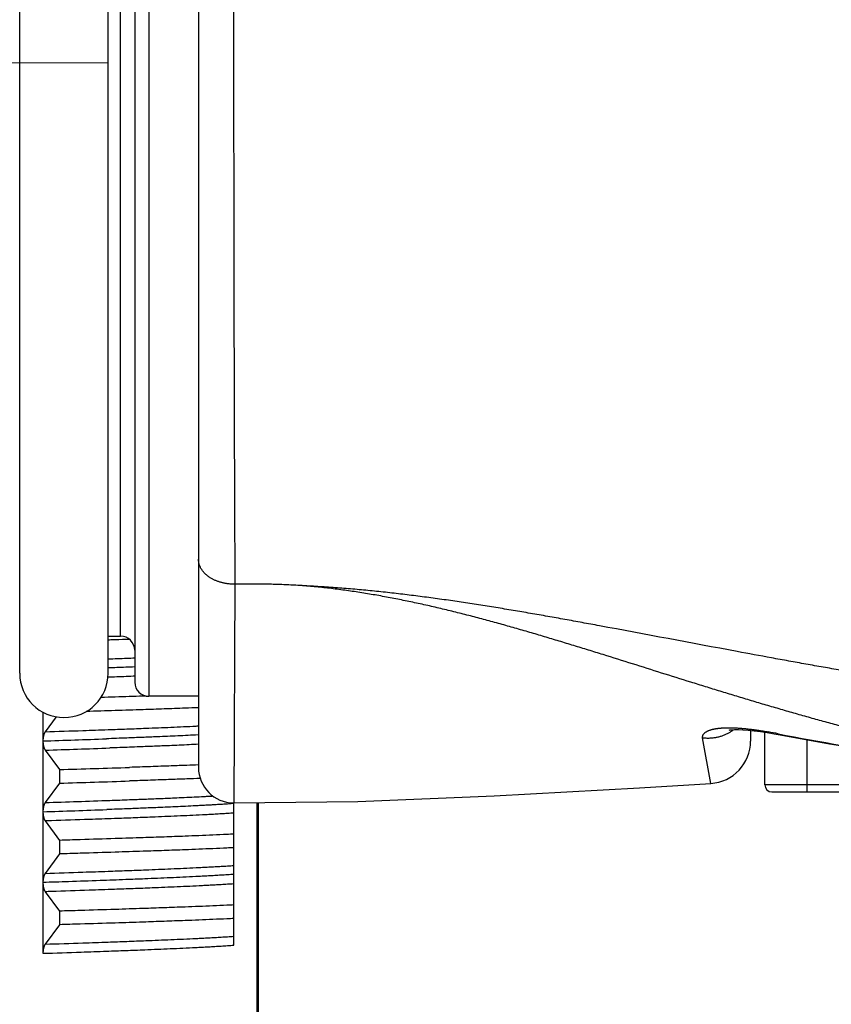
# Model space of a CAD drawing. Header units: millimetres. Extents: x 0 to 594, y 0 to 420.
# Tile 70 of 118: x 278 to 289, y 243 to 257. Entities that reach past the tile are written whole.
import ezdxf

# ---------------------------------------------------------------- set-up
doc = ezdxf.new("R2010")
doc.units = ezdxf.units.MM
doc.header["$LTSCALE"] = 0.257233
doc.linetypes.add('CENTER', pattern=[50.8, 31.75, -6.35, 6.35, -6.35])
doc.layers.add('NoLayerName_001', color=7, linetype='Continuous')
doc.styles.get("Standard").update_dxf_attribs({"font": 'txt', "bigfont": 'extfont2'})
doc.dimstyles.get("Standard").update_dxf_attribs({"dimtxt": 2.5, "dimasz": 2.5, "dimexe": 1, "dimexo": 1, "dimtad": 1, "dimdec": 3, "dimzin": 0, "dimdsep": 46, "dimtxsty": 'Standard', "dimcen": 2.5, "dimadec": 3, "dimazin": 0, "dimtfac": 0.75, "dimtdec": 3, "dimtmove": 0, "dimatfit": 3, "dimfxl": 1, "dimarcsym": 0})

# ---------------------------------------------------------------- blocks, each defined once
blk = doc.blocks.new('_OPEN30')
at = {"color": 0, "linetype": 'ByBlock', "lineweight": -2}
for p, q in [((-1, 0.267949), (0, 0)), ((0, 0), (-1, -0.267949)), ((0, 0), (-1, 0))]:
    blk.add_line(p, q, dxfattribs=at)
blk = doc.blocks.new('*D69')
at = {"layer": 'Defpoints', "color": 0}
for p in [(262.133, 293.661), (262.133, 221.952), (387.133, 200.452)]:
    blk.add_point(p, dxfattribs=at)
at = {"layer": 'NoLayerName_001', "color": 0, "linetype": 'Continuous', "lineweight": 13}
for p, q in [((262.133, 223.366), (262.133, 295.075)), ((387.133, 201.866), (387.133, 295.075)), ((385.012, 293.661), (264.254, 293.661))]:
    blk.add_line(p, q, dxfattribs=at)
at = {"layer": 'NoLayerName_001', "color": 0, "lineweight": 13, "xscale": 2.121340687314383, "yscale": 2.121340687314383, "zscale": 2.121340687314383, "rotation": 180}
blk.add_blockref('_OPEN30', (262.133, 293.661), dxfattribs=at)
at = {"layer": 'NoLayerName_001', "color": 0, "lineweight": 13, "xscale": 2.121340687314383, "yscale": 2.121340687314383, "zscale": 2.121340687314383}
blk.add_blockref('_OPEN30', (387.133, 293.661), dxfattribs=at)
at = {"layer": 'NoLayerName_001', "color": 0, "lineweight": 13, "insert": (324.633, 297.55), "char_height": 4.9498, "attachment_point": 5}
blk.add_mtext('\\W0.8000;Ｌ', dxfattribs=at)
blk = doc.blocks.new('*D70')
at = {"layer": 'Defpoints', "color": 0}
for p in [(262.133, 284.227), (357.133, 223.952), (262.133, 221.952)]:
    blk.add_point(p, dxfattribs=at)
at = {"layer": 'NoLayerName_001', "color": 0, "linetype": 'Continuous', "lineweight": 13}
for p, q in [((262.133, 223.366), (262.133, 285.641)), ((357.133, 225.366), (357.133, 285.641)), ((355.012, 284.227), (264.254, 284.227))]:
    blk.add_line(p, q, dxfattribs=at)
at = {"layer": 'NoLayerName_001', "color": 0, "lineweight": 13, "xscale": 2.121340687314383, "yscale": 2.121340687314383, "zscale": 2.121340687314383, "rotation": 180}
blk.add_blockref('_OPEN30', (262.133, 284.227), dxfattribs=at)
at = {"layer": 'NoLayerName_001', "color": 0, "lineweight": 13, "xscale": 2.121340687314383, "yscale": 2.121340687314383, "zscale": 2.121340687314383}
blk.add_blockref('_OPEN30', (357.133, 284.227), dxfattribs=at)
at = {"layer": 'NoLayerName_001', "color": 0, "lineweight": 13, "insert": (309.633, 288.116), "char_height": 4.94979, "attachment_point": 5}
blk.add_mtext('\\W0.8000;ＬＬ', dxfattribs=at)

msp = doc.modelspace()

# ---------------------------------------------------------------- linework, layer by layer
at = {"layer": 'NoLayerName_001', "color": 7, "linetype": 'Continuous', "lineweight": 25}
for p, q in [((280.1329, 266.251), (280.1329, 246.3455)), ((279.2329, 265.0513), (279.2329, 247.5513)), ((277.6079, 247.6763), (277.6079, 264.9263)), ((278.8579, 247.6763), (278.8579, 264.9263)), ((278.8579, 248.2013), (279.0329, 248.2013)), ((280.1329, 247.3513), (279.4329, 247.3513)), ((277.9362, 247.1262), (277.9362, 246.7224)), ((278.1219, 247.0612), (277.9679, 246.8509)), ((287.9329, 246.8705), (287.9329, 246.7198)), ((288.1329, 246.1013), (288.1329, 246.8444)), ((288.2662, 246.822), (288.3207, 246.8119)), ((277.9362, 246.7211), (277.9362, 244.7223)), ((277.9679, 246.5911), (278.1687, 246.3169)), ((278.1687, 246.3169), (278.1687, 246.1252)), ((278.1687, 246.1252), (277.9679, 245.8509)), ((288.2329, 246.0013), (295.4617, 246.0013)), ((280.6329, 244.8364), (280.6329, 245.846)), ((280.9829, 240.7401), (280.9829, 245.8503)), ((277.9679, 245.5911), (278.1687, 245.3169)), ((278.1687, 245.3169), (278.1687, 245.1252)), ((278.1687, 245.1252), (277.9679, 244.8509)), ((280.6329, 243.8364), (280.6329, 244.8353)), ((277.9362, 244.7197), (277.9362, 243.721)), ((277.9679, 244.5911), (278.1687, 244.3169)), ((278.1687, 244.3169), (278.1687, 244.1252)), ((278.1687, 244.1252), (277.9679, 243.8509))]:
    msp.add_line(p, q, dxfattribs=at)
at = {"layer": 'NoLayerName_001', "color": 8, "linetype": 'Continuous', "lineweight": 25}
for p, q in [((279.4329, 265.2513), (279.4329, 247.3513)), ((279.0329, 248.2013), (279.0329, 264.4013)), ((280.6473, 248.9356), (280.6304, 245.846)), ((287.3682, 246.1208), (287.255, 246.767)), ((288.3226, 246.8219), (288.3207, 246.8119)), ((288.7329, 246.0013), (288.7329, 246.7382)), ((293.877, 246.1013), (288.1329, 246.1013)), ((280.9605, 240.7353), (280.9605, 245.85))]:
    msp.add_line(p, q, dxfattribs=at)
at = {"layer": 'NoLayerName_001', "color": 2, "linetype": 'CENTER', "lineweight": 13}
msp.add_line((278.8579, 256.3013), (264.2829, 256.3013), dxfattribs=at)
at = {"layer": 'NoLayerName_001', "color": 7, "linetype": 'Continuous', "lineweight": 25}
for points in [[(287.6287, 246.8743), (287.6279, 246.874), (287.6401, 246.8761), (287.6662, 246.879), (287.7063, 246.8812), (287.7593, 246.8815), (287.8237, 246.8793), (287.8982, 246.874), (287.9811, 246.8655), (288.071, 246.8539), (288.1665, 246.8393), (288.2662, 246.822)], [(288.3207, 246.8119), (289.0479, 246.682), (289.9199, 246.5479), (290.8388, 246.4304), (291.8045, 246.3304), (292.1342, 246.3012)], [(280.6304, 245.846), (282.3822, 245.8674), (284.3081, 245.9448), (286.3633, 246.0609), (287.3682, 246.1208)]]:
    msp.add_lwpolyline(points, dxfattribs=at)
at = {"layer": 'NoLayerName_001', "color": 8, "linetype": 'Continuous', "lineweight": 25}
for centre, radius, start, end in [((1859.5253, 256.3448), 1578.8954, 179.812381, 180.268871), ((270.8517, 468.7075), 222.0995, 271.827937, 272.059528), ((286.9462, 239.901), 7.0565, 78.75204, 79.90516), ((294.263, 276.8936), 30.6527, 258.82562, 262.24169), ((270.6902, 477.5816), 231.1051, 271.804587, 272.030955), ((269.9882, 497.8116), 252.087, 271.813974, 272.0215), ((270.8669, 467.252), 221.6437, 271.827746, 272.061336)]:
    msp.add_arc(centre, radius, start, end, dxfattribs=at)
at = {"layer": 'NoLayerName_001', "color": 7, "linetype": 'Continuous', "lineweight": 25}
for centre, radius, start, end in [((279.0329, 248.0013), 0.2, 0, 90), ((278.2329, 247.6763), 0.625, 180, 0), ((279.4329, 247.5513), 0.2, 180, 270), ((287.3329, 246.7198), 0.6, 273.36418, 0), ((270.3819, 514.9472), 268.7432, 271.66035, 271.871731), ((280.6329, 246.346), 0.5, 180, 269.70993), ((270.3819, 514.7555), 268.7432, 271.66035, 271.871731), ((288.2329, 246.1013), 0.1, 180, 270)]:
    msp.add_arc(centre, radius, start, end, dxfattribs=at)
at = {"layer": 'NoLayerName_001', "color": 8, "linetype": 'Continuous', "lineweight": 25}
for points, knots in [([(280.6473, 248.9354), (280.6408, 248.9354), (280.6277, 248.9353), (280.6081, 248.9358), (280.5885, 248.9368), (280.5689, 248.9384), (280.5493, 248.9405), (280.5298, 248.9432), (280.5104, 248.9464), (280.4911, 248.9502), (280.4719, 248.9546), (280.4528, 248.9595), (280.4339, 248.9649), (280.4152, 248.971), (280.3966, 248.9777), (280.3783, 248.9849), (280.3603, 248.9928), (280.3426, 249.0014), (280.3252, 249.0106), (280.3081, 249.0205), (280.2915, 249.031), (280.2752, 249.0423), (280.2594, 249.0543), (280.2442, 249.0669), (280.2296, 249.0803), (280.2157, 249.0944), (280.2026, 249.1091), (280.1903, 249.1245), (280.179, 249.1406), (280.1687, 249.1574), (280.1596, 249.1748), (280.1516, 249.1928), (280.1449, 249.2113), (280.1397, 249.2302), (280.1359, 249.2495), (280.1334, 249.2691), (280.1332, 249.2822), (280.1329, 249.2887)], [0, 0, 0, 0, 0.01960887, 0.03923831, 0.05888456, 0.07854416, 0.09821394, 0.11789114, 0.13757343, 0.15725896, 0.17694642, 0.19663511, 0.21632418, 0.23601003, 0.25568995, 0.2753635, 0.29503271, 0.31470223, 0.33437948, 0.35407479, 0.37380158, 0.3935747, 0.41338406, 0.43320069, 0.45300098, 0.4727683, 0.49249394, 0.51217822, 0.53183148, 0.55147485, 0.57112201, 0.59076879, 0.61041963, 0.6300892, 0.6497689, 0.66942942, 0.68904799, 0.68904799, 0.68904799, 0.68904799]), ([(281.6331, 248.912), (281.6167, 248.9131), (281.5839, 248.9152), (281.5347, 248.9182), (281.4854, 248.9209), (281.4362, 248.9235), (281.3869, 248.9258), (281.3377, 248.928), (281.2884, 248.9299), (281.2391, 248.9316), (281.1898, 248.9331), (281.1405, 248.9345), (281.0912, 248.9355), (281.0419, 248.9364), (280.9925, 248.9371), (280.9432, 248.9375), (280.8939, 248.9377), (280.8446, 248.9377), (280.7952, 248.9375), (280.7459, 248.9371), (280.6966, 248.9364), (280.6638, 248.9358), (280.6473, 248.9355)], [0, 0, 0, 0, 0.04931205, 0.09862397, 0.14793645, 0.19725019, 0.24656594, 0.29588422, 0.34520477, 0.39452709, 0.44385072, 0.49317523, 0.54250018, 0.59182518, 0.64114984, 0.69047382, 0.73979677, 0.78911839, 0.83843838, 0.88775646, 0.93707241, 0.98638598, 0.98638598, 0.98638598, 0.98638598]), ([(284.8227, 248.5226), (284.7414, 248.5365), (284.5789, 248.5645), (284.3349, 248.6047), (284.0907, 248.6437), (283.8462, 248.6811), (283.6014, 248.7167), (283.3563, 248.7503), (283.1109, 248.7818), (282.8652, 248.8108), (282.6192, 248.8373), (282.373, 248.8609), (282.1264, 248.8814), (281.8797, 248.8991), (281.7151, 248.9074), (281.6328, 248.912)], [0, 0, 0, 0, 0.2472998, 0.4946013, 0.7419093, 0.9892319, 1.236581, 1.4839709, 1.7313929, 1.9788213, 2.2262357, 2.4736227, 2.7209761, 2.9682979, 3.2155984, 3.2155984, 3.2155984, 3.2155984]), ([(283.1328, 248.6852), (283.062, 248.6996), (282.9205, 248.7291), (282.7073, 248.7689), (282.4935, 248.8057), (282.2792, 248.8387), (282.0643, 248.8676), (281.849, 248.8928), (281.705, 248.9053), (281.6331, 248.912)], [0, 0, 0, 0, 0.2168169, 0.4336866, 0.6505668, 0.8674222, 1.0842311, 1.3009862, 1.5176958, 1.5176958, 1.5176958, 1.5176958]), ([(292.1332, 246.3036), (292.0619, 246.315), (291.9192, 246.3372), (291.7055, 246.3733), (291.492, 246.411), (291.279, 246.4506), (291.0662, 246.4919), (290.8538, 246.5351), (290.6418, 246.58), (290.4302, 246.6267), (290.2189, 246.6751), (290.008, 246.7251), (289.7975, 246.7766), (289.5874, 246.8295), (289.3776, 246.8839), (289.1682, 246.9396), (288.9591, 246.9966), (288.7503, 247.0547), (288.5418, 247.1138), (288.3336, 247.174), (288.1257, 247.235), (287.918, 247.2969), (287.7106, 247.3595), (287.5033, 247.4228), (287.2962, 247.4866), (287.0203, 247.5722), (286.5378, 247.7235), (286.0556, 247.8757), (285.6417, 248.0044), (285.4347, 248.0682), (285.2273, 248.1313), (285.0198, 248.1936), (284.8119, 248.2549), (284.6037, 248.315), (284.3951, 248.3737), (284.1861, 248.4309), (283.9765, 248.4862), (283.7665, 248.5397), (283.5559, 248.5908), (283.3448, 248.6398), (283.2034, 248.6699), (283.1328, 248.6852)], [0, 0, 0, 0, 0.2167048, 0.4334218, 0.6501475, 0.8668781, 1.08361, 1.3003392, 1.5170623, 1.733781, 1.9504981, 2.1672153, 2.3839326, 2.6006485, 2.8173602, 3.0340679, 3.2507747, 3.4674822, 3.6841907, 3.9008991, 4.1176051, 4.3343076, 4.5510084, 4.7677088, 4.9844093, 5.2011096, 5.634506, 6.5012945, 6.7179978, 6.9347066, 7.1514178, 7.3681274, 7.5848335, 7.8015371, 8.0182422, 8.2349557, 8.4516769, 8.6684004, 8.8851271, 9.1018651, 9.3186304, 9.3186304, 9.3186304, 9.3186304]), ([(296.3308, 247.0152), (296.2483, 247.0173), (296.0835, 247.0212), (295.8363, 247.0285), (295.5891, 247.0366), (295.342, 247.046), (295.0949, 247.0565), (294.8479, 247.0682), (294.6009, 247.0812), (294.354, 247.0956), (294.1072, 247.1113), (293.8605, 247.1285), (293.6138, 247.1471), (293.3673, 247.1672), (293.121, 247.1887), (292.8747, 247.2116), (292.6286, 247.236), (292.3826, 247.2619), (292.1369, 247.2892), (291.8912, 247.318), (291.6458, 247.3483), (291.4005, 247.38), (291.1555, 247.4131), (290.9106, 247.4476), (290.6659, 247.4833), (290.4213, 247.5202), (290.177, 247.5582), (289.9328, 247.5973), (289.6887, 247.6373), (289.4448, 247.6783), (289.2011, 247.7201), (288.9574, 247.7626), (288.7139, 247.8058), (288.4705, 247.8496), (288.1461, 247.9087), (287.2545, 248.0736), (286.3638, 248.2434), (285.553, 248.3925), (285.3097, 248.4366), (285.0663, 248.4802), (284.9039, 248.5084), (284.8227, 248.5226)], [0, 0, 0, 0, 0.2473019, 0.4946099, 0.7419212, 0.9892339, 1.2365468, 1.4838597, 1.7311734, 1.9784894, 2.2258087, 2.4731299, 2.7204513, 2.9677718, 3.2150901, 3.4624054, 3.7097169, 3.9570242, 4.2043279, 4.4516293, 4.6989297, 4.9462303, 5.1935319, 5.4408345, 5.688137, 5.9354385, 6.182741, 6.4300456, 6.6773528, 6.9246619, 7.1719717, 7.4192801, 7.6665845, 7.9138854, 8.1611842, 8.6557799, 10.6341628, 10.8814609, 11.1287597, 11.3760599, 11.6233601, 11.6233601, 11.6233601, 11.6233601]), ([(278.8579, 247.8807), (278.9463, 247.8839), (279.0713, 247.8883), (279.1963, 247.8931), (279.2329, 247.8944)], [0, 0, 0, 0, 0.2653594, 0.37525173, 0.37525173, 0.37525173, 0.37525173]), ([(279.2329, 247.7665), (279.1904, 247.7648), (279.0654, 247.76), (278.9404, 247.7555), (278.8579, 247.7524)], [0, 0, 0, 0, 0.12781859, 0.37526318, 0.37526318, 0.37526318, 0.37526318]), ([(279.2329, 247.6346), (279.226, 247.6343), (279.1301, 247.6307), (279.0043, 247.6261), (278.8855, 247.6218), (278.8555, 247.6208)], [0, 0, 0, 0, 0.02097969, 0.28772216, 0.37772871, 0.37772871, 0.37772871, 0.37772871]), ([(277.9679, 246.8509), (278.1456, 246.8567), (278.4419, 246.8662), (278.8269, 246.8795), (279.1231, 246.8902), (279.3601, 246.8993), (279.5674, 246.9076), (279.745, 246.915), (279.9227, 246.9229), (280.052, 246.929), (280.1221, 246.9325), (280.1329, 246.933)], [0, 0, 0, 0, 0.5334838, 0.8891401, 1.1558827, 1.4226248, 1.6004525, 1.7782801, 1.9561081, 2.1339375, 2.1666064, 2.1666064, 2.1666064, 2.1666064]), ([(287.255, 246.767), (287.2547, 246.7709), (287.2536, 246.7787), (287.2551, 246.7906), (287.2584, 246.802), (287.2639, 246.8125), (287.2708, 246.8221), (287.2788, 246.8308), (287.2877, 246.8386), (287.2972, 246.8455), (287.3072, 246.8518), (287.3175, 246.8574), (287.328, 246.8626), (287.3388, 246.8672), (287.3498, 246.8715), (287.3608, 246.8754), (287.372, 246.8789), (287.3833, 246.8821), (287.3947, 246.8851), (287.4061, 246.8878), (287.4176, 246.8903), (287.4291, 246.8925), (287.4406, 246.8946), (287.4522, 246.8964), (287.4638, 246.8981), (287.4754, 246.8996), (287.4871, 246.901), (287.4988, 246.9022), (287.5104, 246.9033), (287.5221, 246.9043), (287.5338, 246.9051), (287.5455, 246.9058), (287.5572, 246.9065), (287.569, 246.907), (287.5807, 246.9074), (287.5924, 246.9077), (287.6042, 246.9079), (287.6159, 246.908), (287.6276, 246.908), (287.6394, 246.908), (287.6472, 246.9078), (287.6511, 246.9078)], [0, 0, 0, 0, 0.01178491, 0.02364373, 0.03545488, 0.0472347, 0.05906146, 0.07087613, 0.08263678, 0.09439451, 0.10616193, 0.11791704, 0.12965749, 0.14139586, 0.15313694, 0.16487834, 0.17661413, 0.18834619, 0.20007776, 0.21181032, 0.22354375, 0.23527644, 0.24700641, 0.25873456, 0.27046218, 0.28219014, 0.29391883, 0.30564823, 0.31737793, 0.32910731, 0.34083651, 0.35256605, 0.36429629, 0.37602752, 0.38775992, 0.39949353, 0.41122835, 0.42296423, 0.43470097, 0.44643826, 0.45817572, 0.45817572, 0.45817572, 0.45817572]), ([(287.255, 246.767), (287.2627, 246.7662), (287.2779, 246.7643), (287.3009, 246.7628), (287.324, 246.762), (287.3471, 246.7621), (287.3702, 246.7631), (287.3933, 246.7649), (287.4163, 246.7676), (287.4392, 246.7711), (287.462, 246.7756), (287.4845, 246.7808), (287.5069, 246.787), (287.529, 246.794), (287.5508, 246.8018), (287.5723, 246.8105), (287.5935, 246.8199), (287.6142, 246.8301), (287.6346, 246.8411), (287.6544, 246.8529), (287.6739, 246.8653), (287.6863, 246.8743), (287.6926, 246.8787)], [0, 0, 0, 0, 0.02300703, 0.04605171, 0.06912971, 0.09223637, 0.11536691, 0.13851658, 0.16168086, 0.18485564, 0.20803734, 0.23122315, 0.25441083, 0.27759706, 0.30077762, 0.32394779, 0.34710261, 0.370237, 0.393346, 0.4164249, 0.43946949, 0.46247618, 0.46247618, 0.46247618, 0.46247618]), ([(287.6511, 246.9078), (287.655, 246.9077), (287.6628, 246.9076), (287.6746, 246.9073), (287.6863, 246.9069), (287.698, 246.9065), (287.7097, 246.906), (287.7176, 246.9056), (287.7215, 246.9054)], [0, 0, 0, 0, 0.011737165, 0.023473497, 0.035208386, 0.046941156, 0.058671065, 0.070397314, 0.070397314, 0.070397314, 0.070397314]), ([(287.7215, 246.9054), (287.7292, 246.905), (287.7447, 246.9042), (287.7679, 246.9027), (287.7911, 246.901), (287.8143, 246.8991), (287.8375, 246.897), (287.8607, 246.8947), (287.8838, 246.8922), (287.9069, 246.8896), (287.93, 246.8868), (287.9531, 246.8839), (287.9762, 246.8809), (287.9992, 246.8777), (288.0223, 246.8744), (288.0453, 246.871), (288.0683, 246.8674), (288.0913, 246.8638), (288.1142, 246.8601), (288.1372, 246.8562), (288.1601, 246.8523), (288.1754, 246.8496), (288.183, 246.8482)], [0, 0, 0, 0, 0.02326661, 0.04653411, 0.06980311, 0.0930739, 0.11634654, 0.13962082, 0.16289629, 0.18617228, 0.2094479, 0.23272211, 0.25599441, 0.27926522, 0.30253493, 0.32580385, 0.34907223, 0.37234022, 0.39560793, 0.41887538, 0.44214253, 0.46540929, 0.46540929, 0.46540929, 0.46540929]), ([(280.1329, 246.8062), (280.1318, 246.8062), (280.0826, 246.8036), (279.9855, 246.7988), (279.8415, 246.792), (279.6975, 246.7855), (279.5295, 246.7783), (279.3375, 246.7705), (279.0975, 246.7611), (278.9294, 246.7551), (278.8334, 246.7515)], [0, 0, 0, 0, 0.0035285, 0.1476564, 0.2917841, 0.4359119, 0.58004, 0.7962329, 1.0124264, 1.3006835, 1.3006835, 1.3006835, 1.3006835]), ([(280.1329, 246.6732), (280.0894, 246.6711), (279.9992, 246.6666), (279.8621, 246.6604), (279.6986, 246.6532), (279.5116, 246.6454), (279.2779, 246.6362), (279.0675, 246.6284), (278.9272, 246.6233), (278.8805, 246.6217)], [0, 0, 0, 0, 0.1307498, 0.2710983, 0.4114468, 0.62197, 0.8324938, 1.1131924, 1.2535412, 1.2535412, 1.2535412, 1.2535412]), ([(278.8805, 245.8815), (278.974, 245.8849), (279.1376, 245.8907), (279.3714, 245.8997), (279.5817, 245.9081), (279.7687, 245.916), (279.9322, 245.9234), (280.0724, 245.93), (280.1893, 245.9358), (280.2772, 245.9404), (280.3184, 245.9426), (280.3363, 245.9436)], [0, 0, 0, 0, 0.280698, 0.4912221, 0.7017457, 0.9122687, 1.0526172, 1.1929657, 1.3333144, 1.4034892, 1.4571289, 1.4571289, 1.4571289, 1.4571289]), ([(280.6329, 245.8365), (280.6091, 245.8348), (280.5613, 245.8313), (280.4896, 245.8266), (280.4179, 245.8221), (280.3462, 245.8179), (280.2745, 245.8138), (280.2028, 245.8099), (280.1072, 245.8049), (279.9876, 245.7989), (279.8441, 245.7921), (279.7006, 245.7857), (279.5331, 245.7784), (279.3418, 245.7706), (279.1025, 245.7613), (278.935, 245.7553), (278.8393, 245.7517)], [0, 0, 0, 0, 0.071828, 0.1436565, 0.2154857, 0.2873154, 0.3591448, 0.4309737, 0.5028021, 0.6464584, 0.7901146, 0.9337709, 1.0774275, 1.2929131, 1.5083992, 1.7957132, 1.7957132, 1.7957132, 1.7957132]), ([(280.6329, 245.7017), (280.6034, 245.6998), (280.5442, 245.6958), (280.4555, 245.6904), (280.3667, 245.6853), (280.2779, 245.6805), (280.1595, 245.6744), (280.0115, 245.6672), (279.8339, 245.6591), (279.6562, 245.6514), (279.4489, 245.6429), (279.212, 245.6337), (278.9158, 245.6228), (278.5307, 245.6094), (278.2049, 245.5987), (277.9975, 245.5921), (277.9679, 245.5911)], [0, 0, 0, 0, 0.0889137, 0.1778279, 0.2667429, 0.3556588, 0.444575, 0.6224057, 0.8002341, 0.9780617, 1.1558893, 1.4226311, 1.6893735, 2.0450299, 2.5785135, 2.6674274, 2.6674274, 2.6674274, 2.6674274]), ([(277.9679, 244.8509), (278.1456, 244.8567), (278.4419, 244.8662), (278.8269, 244.8795), (279.1231, 244.8902), (279.3601, 244.8993), (279.5674, 244.9076), (279.745, 244.915), (279.9227, 244.9229), (280.0707, 244.9299), (280.1891, 244.9358), (280.2779, 244.9404), (280.3667, 244.9452), (280.4555, 244.9503), (280.5442, 244.9557), (280.6034, 244.9596), (280.6329, 244.9616)], [0, 0, 0, 0, 0.5334838, 0.88914, 1.1558826, 1.4226247, 1.6004524, 1.77828, 1.9561079, 2.1339373, 2.2228531, 2.3117694, 2.4006853, 2.4896003, 2.5785145, 2.6674282, 2.6674282, 2.6674282, 2.6674282]), ([(280.6329, 244.8365), (280.603, 244.8344), (280.5432, 244.8301), (280.4534, 244.8243), (280.3636, 244.8188), (280.2738, 244.8137), (280.1839, 244.8089), (280.0641, 244.8027), (279.9143, 244.7954), (279.7345, 244.7872), (279.5548, 244.7794), (279.345, 244.7708), (279.0753, 244.7603), (278.7156, 244.7472), (278.3259, 244.7337), (278.0561, 244.725), (277.9362, 244.7211)], [0, 0, 0, 0, 0.0899771, 0.1799549, 0.269934, 0.3599145, 0.4498954, 0.5398754, 0.7198323, 0.8997871, 1.0797414, 1.2596961, 1.5296289, 1.8895401, 2.339428, 2.699338, 2.699338, 2.699338, 2.699338]), ([(280.6329, 244.7017), (280.6034, 244.6998), (280.5442, 244.6958), (280.4555, 244.6904), (280.3667, 244.6853), (280.2779, 244.6805), (280.1595, 244.6744), (280.0115, 244.6672), (279.8339, 244.6591), (279.6562, 244.6514), (279.4489, 244.6429), (279.212, 244.6337), (278.9158, 244.6228), (278.5307, 244.6094), (278.2049, 244.5987), (277.9975, 244.5921), (277.9679, 244.5911)], [0, 0, 0, 0, 0.0889138, 0.1778279, 0.266743, 0.3556589, 0.4445751, 0.6224059, 0.8002343, 0.978062, 1.1558896, 1.4226315, 1.6893739, 2.0450304, 2.5785142, 2.6674281, 2.6674281, 2.6674281, 2.6674281]), ([(277.9679, 243.8509), (278.1456, 243.8567), (278.4419, 243.8662), (278.8269, 243.8795), (279.1231, 243.8902), (279.3601, 243.8993), (279.5674, 243.9076), (279.745, 243.915), (279.9227, 243.9229), (280.0707, 243.9299), (280.1891, 243.9358), (280.2779, 243.9404), (280.3667, 243.9452), (280.4555, 243.9503), (280.5442, 243.9557), (280.6034, 243.9596), (280.6329, 243.9615)], [0, 0, 0, 0, 0.5334838, 0.8891401, 1.1558826, 1.4226247, 1.6004524, 1.77828, 1.956108, 2.1339374, 2.2228532, 2.3117694, 2.4006853, 2.4896004, 2.5785145, 2.6674283, 2.6674283, 2.6674283, 2.6674283]), ([(277.9362, 243.721), (278.1161, 243.7269), (278.4158, 243.7366), (278.8055, 243.7503), (279.1052, 243.7614), (279.345, 243.7707), (279.5548, 243.7793), (279.7345, 243.787), (279.9143, 243.7953), (280.0641, 243.8026), (280.1839, 243.8088), (280.2738, 243.8136), (280.3636, 243.8187), (280.4534, 243.8242), (280.5432, 243.83), (280.603, 243.8343), (280.6329, 243.8364)], [0, 0, 0, 0, 0.5398649, 0.8997755, 1.169709, 1.4396418, 1.6195964, 1.7995507, 1.9795055, 2.1594623, 2.2494424, 2.3394233, 2.4294037, 2.5193829, 2.6093606, 2.6993377, 2.6993377, 2.6993377, 2.6993377])]:
    msp.add_open_spline(points, degree=3, knots=knots, dxfattribs=at)
at = {"layer": 'NoLayerName_001', "color": 7, "linetype": 'Continuous', "lineweight": 25}
for points, knots in [([(279.16, 248.1557), (279.0925, 248.1535), (279.0045, 248.1506), (278.9038, 248.1475), (278.8707, 248.1464), (278.8579, 248.146)], [0, 0, 0, 0, 0.20278148, 0.26400767, 0.30225435, 0.30225435, 0.30225435, 0.30225435]), ([(279.3934, 247.3552), (279.3795, 247.3548), (279.2342, 247.3498), (279.0218, 247.3428), (278.8233, 247.3366), (278.7562, 247.3345)], [0, 0, 0, 0, 0.04177863, 0.43631742, 0.63755747, 0.63755747, 0.63755747, 0.63755747]), ([(280.1329, 247.1907), (280.0697, 247.1882), (279.9078, 247.1818), (279.6474, 247.1723), (279.3188, 247.1609), (278.9523, 247.1488), (278.6844, 247.1407), (278.5479, 247.1364)], [0, 0, 0, 0, 0.1899671, 0.485871, 0.7817749, 1.1763137, 1.5859938, 1.5859938, 1.5859938, 1.5859938]), ([(277.9679, 246.8509), (277.9671, 246.8497), (277.9653, 246.8473), (277.9629, 246.8435), (277.9607, 246.8396), (277.9587, 246.8356), (277.9567, 246.8316), (277.9549, 246.8275), (277.9532, 246.8233), (277.9516, 246.8191), (277.9501, 246.8149), (277.9488, 246.8107), (277.9475, 246.8064), (277.9462, 246.8021), (277.9451, 246.7977), (277.9441, 246.7934), (277.9431, 246.789), (277.9422, 246.7847), (277.9414, 246.7803), (277.9406, 246.7759), (277.9399, 246.7714), (277.9393, 246.767), (277.9387, 246.7626), (277.9382, 246.7581), (277.9377, 246.7537), (277.9373, 246.7492), (277.937, 246.7448), (277.9367, 246.7403), (277.9365, 246.7358), (277.9363, 246.7314), (277.9362, 246.7269), (277.9362, 246.7239), (277.9362, 246.7224)], [0, 0, 0, 0, 0.0044688, 0.00894079, 0.01341819, 0.01790092, 0.02238689, 0.02687222, 0.03135279, 0.03582914, 0.04030285, 0.04477511, 0.0492467, 0.05371804, 0.05818921, 0.06266002, 0.06713065, 0.07160149, 0.07607278, 0.08054464, 0.08501711, 0.08949008, 0.09396336, 0.09843666, 0.10290976, 0.10738253, 0.11185486, 0.11632669, 0.12079793, 0.12526854, 0.12973851, 0.13420782, 0.13420782, 0.13420782, 0.13420782]), ([(277.9362, 246.7211), (277.9362, 246.7193), (277.9362, 246.7157), (277.9364, 246.7102), (277.9366, 246.7048), (277.9368, 246.6994), (277.9372, 246.694), (277.9377, 246.6885), (277.9382, 246.6831), (277.9389, 246.6777), (277.9396, 246.6724), (277.9404, 246.667), (277.9414, 246.6616), (277.9424, 246.6563), (277.9435, 246.651), (277.9448, 246.6457), (277.9461, 246.6405), (277.9476, 246.6353), (277.9492, 246.6301), (277.9509, 246.6249), (277.9528, 246.6198), (277.9548, 246.6148), (277.957, 246.6098), (277.9594, 246.605), (277.962, 246.6002), (277.9648, 246.5955), (277.9669, 246.5926), (277.9679, 246.5911)], [0, 0, 0, 0, 0.00541983, 0.01084487, 0.01627392, 0.02170584, 0.02713962, 0.03257433, 0.03800918, 0.04344348, 0.04887667, 0.05430833, 0.05973815, 0.06516599, 0.07059184, 0.07601585, 0.08143818, 0.08685888, 0.09227861, 0.0976988, 0.10312175, 0.10855068, 0.11398698, 0.11942358, 0.12485426, 0.13027681, 0.13569361, 0.13569361, 0.13569361, 0.13569361]), ([(280.1329, 246.3824), (280.0787, 246.3803), (279.9507, 246.3752), (279.7245, 246.3668), (279.4544, 246.3572), (279.2579, 246.3507), (279.1597, 246.3474)], [0, 0, 0, 0, 0.16300148, 0.38416106, 0.67903964, 0.97391802, 0.97391802, 0.97391802, 0.97391802]), ([(280.1574, 246.1917), (280.0949, 246.1892), (279.9588, 246.1838), (279.7245, 246.1751), (279.4544, 246.1655), (279.2579, 246.159), (279.1597, 246.1557)], [0, 0, 0, 0, 0.18745378, 0.40861336, 0.70349194, 0.99837033, 0.99837033, 0.99837033, 0.99837033]), ([(277.9679, 245.8509), (277.9669, 245.8495), (277.9648, 245.8465), (277.962, 245.8419), (277.9594, 245.8371), (277.957, 245.8322), (277.9548, 245.8272), (277.9528, 245.8222), (277.9509, 245.8171), (277.9492, 245.812), (277.9476, 245.8068), (277.9461, 245.8016), (277.9448, 245.7963), (277.9435, 245.791), (277.9424, 245.7857), (277.9414, 245.7804), (277.9404, 245.7751), (277.9396, 245.7697), (277.9389, 245.7643), (277.9382, 245.7589), (277.9377, 245.7535), (277.9372, 245.7481), (277.9368, 245.7427), (277.9366, 245.7372), (277.9364, 245.7318), (277.9362, 245.7264), (277.9362, 245.7228), (277.9362, 245.721)], [0, 0, 0, 0, 0.00541685, 0.01083945, 0.01627018, 0.02170683, 0.02714321, 0.03257222, 0.03799525, 0.04341552, 0.04883531, 0.05425605, 0.05967839, 0.06510238, 0.0705282, 0.07595599, 0.08138578, 0.08681741, 0.09225059, 0.0976849, 0.10311978, 0.10855454, 0.11398838, 0.11942037, 0.1248495, 0.13027463, 0.13569452, 0.13569452, 0.13569452, 0.13569452]), ([(277.9362, 245.7222), (277.9362, 245.7204), (277.9362, 245.7167), (277.9364, 245.7113), (277.9365, 245.7058), (277.9368, 245.7003), (277.9372, 245.6949), (277.9376, 245.6894), (277.9382, 245.684), (277.9388, 245.6785), (277.9395, 245.6731), (277.9403, 245.6677), (277.9413, 245.6623), (277.9423, 245.6569), (277.9434, 245.6515), (277.9446, 245.6462), (277.946, 245.6409), (277.9475, 245.6357), (277.9491, 245.6304), (277.9508, 245.6252), (277.9527, 245.6201), (277.9547, 245.615), (277.9569, 245.61), (277.9593, 245.6051), (277.9619, 245.6003), (277.9648, 245.5956), (277.9669, 245.5926), (277.9679, 245.5911)], [0, 0, 0, 0, 0.00546443, 0.01093429, 0.01640824, 0.02188507, 0.02736367, 0.03284305, 0.03832239, 0.04380095, 0.0492782, 0.05475371, 0.06022724, 0.0656987, 0.07116818, 0.07663596, 0.08210231, 0.0875673, 0.09303156, 0.09849649, 0.10396436, 0.10943832, 0.1149197, 0.12040121, 0.12587657, 0.13134355, 0.13680471, 0.13680471, 0.13680471, 0.13680471]), ([(280.6329, 245.4042), (280.6001, 245.4027), (280.5016, 245.398), (280.3373, 245.3908), (280.1402, 245.3826), (279.9103, 245.3736), (279.6474, 245.364), (279.3188, 245.3526), (278.9245, 245.3397), (278.5302, 245.3275), (278.2672, 245.3198), (278.1687, 245.3169)], [0, 0, 0, 0, 0.0986346, 0.2959042, 0.4931742, 0.6904438, 0.9863477, 1.2822516, 1.6767904, 2.1699645, 2.4658686, 2.4658686, 2.4658686, 2.4658686]), ([(280.6329, 245.2125), (280.6001, 245.211), (280.5016, 245.2063), (280.3373, 245.1991), (280.1402, 245.1909), (279.9103, 245.1819), (279.6474, 245.1723), (279.3188, 245.1609), (278.9245, 245.148), (278.5302, 245.1358), (278.2672, 245.1281), (278.1687, 245.1252)], [0, 0, 0, 0, 0.0986346, 0.2959042, 0.4931742, 0.6904438, 0.9863477, 1.2822516, 1.6767904, 2.1699645, 2.4658686, 2.4658686, 2.4658686, 2.4658686]), ([(277.9679, 244.8509), (277.9671, 244.8497), (277.9653, 244.8473), (277.9629, 244.8435), (277.9607, 244.8396), (277.9587, 244.8356), (277.9567, 244.8315), (277.9549, 244.8274), (277.9532, 244.8233), (277.9516, 244.8191), (277.9501, 244.8149), (277.9487, 244.8106), (277.9474, 244.8063), (277.9462, 244.802), (277.9451, 244.7977), (277.9441, 244.7934), (277.9431, 244.789), (277.9422, 244.7846), (277.9414, 244.7802), (277.9406, 244.7758), (277.9399, 244.7714), (277.9393, 244.7669), (277.9387, 244.7625), (277.9382, 244.7581), (277.9377, 244.7536), (277.9373, 244.7491), (277.937, 244.7447), (277.9367, 244.7402), (277.9365, 244.7357), (277.9363, 244.7313), (277.9362, 244.7268), (277.9362, 244.7238), (277.9362, 244.7223)], [0, 0, 0, 0, 0.00447208, 0.00894737, 0.01342807, 0.0179141, 0.02240338, 0.02689202, 0.03137589, 0.03585552, 0.04033251, 0.04480805, 0.04928293, 0.05375757, 0.05823204, 0.06270616, 0.06718011, 0.07165426, 0.07612885, 0.08060401, 0.08507977, 0.08955601, 0.09403256, 0.09850911, 0.10298545, 0.10746147, 0.11193707, 0.11641217, 0.12088669, 0.12536061, 0.12983387, 0.13430648, 0.13430648, 0.13430648, 0.13430648]), ([(277.9362, 244.7197), (277.9362, 244.7182), (277.9362, 244.7152), (277.9363, 244.7107), (277.9365, 244.7063), (277.9367, 244.7018), (277.937, 244.6973), (277.9373, 244.6929), (277.9377, 244.6884), (277.9382, 244.684), (277.9387, 244.6795), (277.9393, 244.6751), (277.9399, 244.6706), (277.9406, 244.6662), (277.9414, 244.6618), (277.9422, 244.6574), (277.9431, 244.653), (277.9441, 244.6487), (277.9451, 244.6443), (277.9462, 244.64), (277.9475, 244.6357), (277.9487, 244.6314), (277.9501, 244.6272), (277.9516, 244.6229), (277.9532, 244.6187), (277.9549, 244.6146), (277.9567, 244.6105), (277.9587, 244.6064), (277.9607, 244.6025), (277.9629, 244.5986), (277.9653, 244.5948), (277.9671, 244.5924), (277.9679, 244.5911)], [0, 0, 0, 0, 0.00447081, 0.00894226, 0.01341437, 0.01788711, 0.02236044, 0.02683429, 0.03130858, 0.03578321, 0.04025804, 0.04473284, 0.04920732, 0.05368128, 0.05815464, 0.06262742, 0.06709973, 0.07157185, 0.07604414, 0.0805168, 0.08498963, 0.08946272, 0.09393648, 0.0984117, 0.10288955, 0.10737164, 0.11185848, 0.11634596, 0.1208302, 0.12530909, 0.12978258, 0.13425287, 0.13425287, 0.13425287, 0.13425287]), ([(280.6329, 244.4042), (280.6001, 244.4027), (280.5016, 244.398), (280.3373, 244.3908), (280.1402, 244.3826), (279.9103, 244.3736), (279.6474, 244.364), (279.3188, 244.3526), (278.9245, 244.3397), (278.5302, 244.3275), (278.2672, 244.3198), (278.1687, 244.3169)], [0, 0, 0, 0, 0.0986346, 0.2959042, 0.4931742, 0.6904438, 0.9863477, 1.2822516, 1.6767904, 2.1699645, 2.4658686, 2.4658686, 2.4658686, 2.4658686]), ([(280.6329, 244.2125), (280.6001, 244.211), (280.5016, 244.2063), (280.3373, 244.1991), (280.1402, 244.1909), (279.9103, 244.1819), (279.6474, 244.1723), (279.3188, 244.1609), (278.9245, 244.148), (278.5302, 244.1358), (278.2672, 244.1281), (278.1687, 244.1252)], [0, 0, 0, 0, 0.0986346, 0.2959042, 0.4931742, 0.6904438, 0.9863477, 1.2822516, 1.6767904, 2.1699645, 2.4658686, 2.4658686, 2.4658686, 2.4658686]), ([(277.9679, 243.8509), (277.9669, 243.8494), (277.9648, 243.8465), (277.962, 243.8418), (277.9594, 243.8371), (277.957, 243.8322), (277.9548, 243.8272), (277.9528, 243.8222), (277.9509, 243.8171), (277.9492, 243.812), (277.9476, 243.8068), (277.9461, 243.8016), (277.9448, 243.7963), (277.9435, 243.791), (277.9424, 243.7857), (277.9414, 243.7804), (277.9404, 243.775), (277.9396, 243.7697), (277.9389, 243.7643), (277.9382, 243.7589), (277.9377, 243.7535), (277.9372, 243.7481), (277.9368, 243.7427), (277.9366, 243.7372), (277.9364, 243.7318), (277.9362, 243.7264), (277.9362, 243.7228), (277.9362, 243.721)], [0, 0, 0, 0, 0.00541573, 0.01083721, 0.01626685, 0.02170243, 0.02713772, 0.03256564, 0.03798756, 0.04340669, 0.04882535, 0.05424496, 0.0596662, 0.06508911, 0.07051387, 0.07594062, 0.08136936, 0.08679993, 0.09223206, 0.09766529, 0.10309908, 0.10853274, 0.11396547, 0.11939634, 0.12482434, 0.13024834, 0.13566712, 0.13566712, 0.13566712, 0.13566712])]:
    msp.add_open_spline(points, degree=3, knots=knots, dxfattribs=at)

# ---------------------------------------------------------------- dimensions: what is measured, and where the dimension line sits
at = {"layer": 'NoLayerName_001', "color": 3, "linetype": 'Continuous', "lineweight": 13}
for base, p1, text, picture, middle in [((262.1329, 293.6608), (387.1329, 200.4516), '\\W0.8000;Ｌ', '*D69', (324.6329, 293.6608)), ((262.1329, 284.2272), (357.1329, 223.9516), '\\W0.8000;ＬＬ', '*D70', (309.6329, 284.2272))]:
    dim = msp.add_linear_dim(base=base, p1=p1, p2=(262.1329, 221.9516), angle=180, text=text, dimstyle='Standard', override={"dimtxt": 4.949795, "dimasz": 2.121341, "dimexe": 1.414227, "dimexo": 1.414227, "dimgap": 1.414227, "dimzin": 8, "dimblk": 'OPEN30', "dimclrd": 0, "dimclre": 0, "dimclrt": 0, "dimtp": 0, "dimtm": 0, "dimlwd": 13, "dimlwe": 13}, dxfattribs=at)
    dim.commit()
    dim.dimension.update_dxf_attribs({"geometry": picture, "text_midpoint": middle, "dimtype": 160})

doc.saveas('drawing.dxf')
